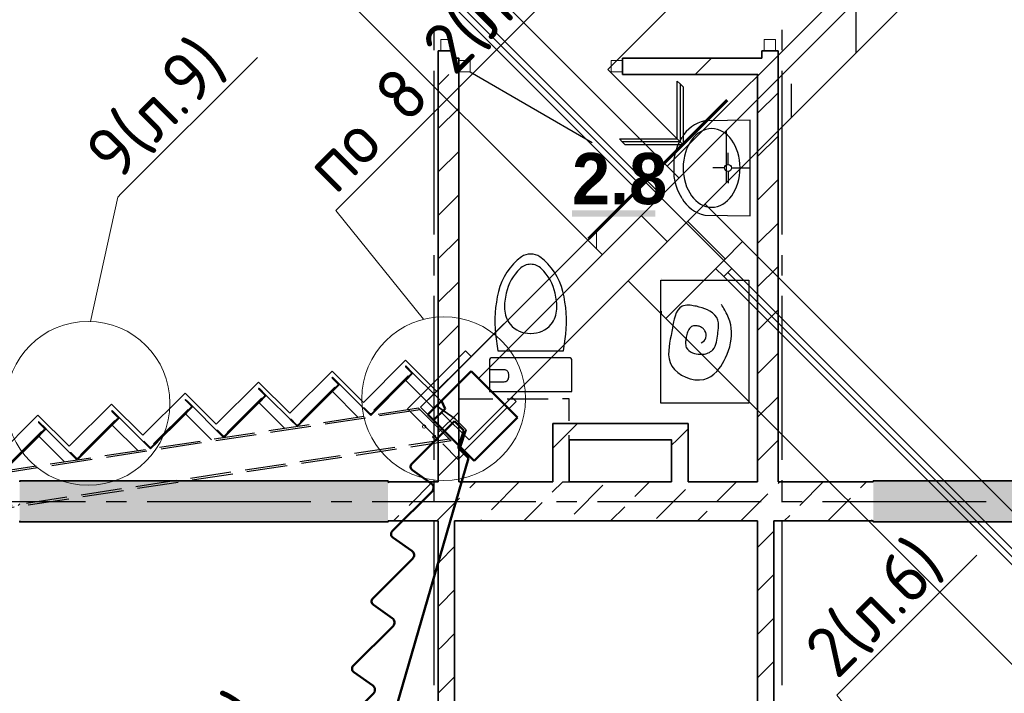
# Model space of a CAD drawing. Header units: millimetres. Extents: x 259029 to 2494469, y -731578 to -57567.
# Tile 165 of 252: x 465841 to 470651, y -588885 to -585595. Entities that reach past the tile are written whole.
import ezdxf
from ezdxf import colors
from ezdxf.entities.mleader import LeaderData, LeaderLine
from ezdxf.math import Vec2, Vec3

# ---------------------------------------------------------------- set-up
doc = ezdxf.new("R2010")
doc.units = ezdxf.units.MM
doc.linetypes.add('______2', pattern=[270, 200, -70])
for name, color, linetype, lineweight in [('1 Плита', 3, 'Continuous', 30), ('RAZMER', 100, 'Continuous', 15), ('Standard', 7, 'Continuous', 25), ('Общий01', 7, 'Continuous', 13), ('ПЛИТА', 152, 'Continuous', 35), ('РАЗРЕЗЫ', 10, 'Continuous', 60), ('Символы 0.20', 1, 'Continuous', 20), ('Стена', 7, 'Continuous', 50), ('Стена_ бетон несущ.', 253, 'Continuous', 70)]:
    doc.layers.add(name, color=color, linetype=linetype, lineweight=lineweight)
for name, color, linetype in [('PDF _Геометрия', 7, 'Continuous'), ('PDF _Сплошная заливка', 7, 'Continuous'), ('PDF _Текст', 7, 'Continuous')]:
    doc.layers.add(name, color=color, linetype=linetype)
doc.styles.add('PDF Century Gothic Bold', font='GOTHICB.TTF')
doc.styles.add('ГОСТ', font='GOST_Common.ttf')
pattern_1 = [(45, (-212898.2, -241674), (-449.0128, 449.0128), []), (45, (-212449.2, -241674), (-449.0128, 449.0128), [793.75, -158.75, 0, -158.75])]

# ---------------------------------------------------------------- blocks, each defined once
blk = doc.blocks.new('лм165')
at = {"layer": 'Standard', "color": 1, "linetype": 'Continuous', "lineweight": 50, "transparency": 33554687}
for p, q in [((839912.8, -343911.3), (839985.2, -343699.1)), ((840013.8, -343687.8), (840254.9, -343820.4)), ((840290.8, -343806), (840327.5, -343699.3)), ((840356.2, -343687.8), (840597.2, -343820.4)), ((840633.1, -343806), (840669.9, -343699.3)), ((840698.6, -343687.8), (840939.6, -343820.4)), ((840975.5, -343806), (841012.2, -343699.3)), ((841041, -343687.8), (841282, -343820.4)), ((841317.9, -343806), (841354.6, -343699.3)), ((841383.3, -343687.8), (841624.4, -343820.4)), ((841660.3, -343806), (841697, -343699.3)), ((841725.7, -343687.8), (841966.8, -343820.4)), ((842002.7, -343806), (842039.4, -343699.3)), ((842068.1, -343687.8), (842309.2, -343820.4)), ((842345, -343806), (842381.8, -343699.3)), ((842410.5, -343687.8), (842651.5, -343820.4)), ((842687.4, -343806), (842724.1, -343699.3)), ((842752.9, -343687.8), (843011.9, -343830.3)), ((843011.9, -343830.3), (842980.5, -343887)), ((843011.9, -343830.3), (843011.9, -343830.3)), ((839974.1, -343945), (839912.8, -343911.3)), ((842891.6, -343883.4), (842857.1, -343945.7)), ((842980.5, -343887), (842891.6, -343883.4)), ((839974.1, -343945), (842857.1, -343945.7))]:
    blk.add_line(p, q, dxfattribs=at)
for centre, radius, start, end in [((840004.2, -343705.3), 20, 61.1892, 161.8669), ((840346.6, -343705.3), 20, 61.1892, 162.4991), ((840688.9, -343705.3), 20, 61.1892, 162.4991), ((841031.3, -343705.3), 20, 61.1892, 162.4991), ((841373.7, -343705.3), 20, 61.1892, 162.4991), ((841716.1, -343705.3), 20, 61.1892, 162.4991), ((842058.5, -343705.3), 20, 61.1892, 162.4991), ((842400.8, -343705.3), 20, 61.1892, 162.4991), ((842743.2, -343705.3), 20, 61.1892, 162.4991), ((840266.9, -343798.5), 25, 241.1892, 342.4991), ((840609.3, -343798.5), 25, 241.1892, 342.4991), ((840951.7, -343798.5), 25, 241.1892, 342.4991), ((841294.1, -343798.5), 25, 241.1892, 342.4991), ((841636.4, -343798.5), 25, 241.1892, 342.4991), ((841978.8, -343798.5), 25, 241.1892, 342.4991), ((842321.2, -343798.5), 25, 241.1892, 342.4991), ((842663.6, -343798.5), 25, 241.1892, 342.4991)]:
    blk.add_arc(centre, radius, start, end, dxfattribs=at)
blk = doc.blocks.new('11111')
at = {"layer": 'RAZMER', "color": 0}
blk.add_line((359876.7, -196583.4), (360176.7, -196583.4), dxfattribs=at)
blk.add_line((359876.7, -196583.4), (360176.7, -196583.4), dxfattribs=at)
at = {"layer": 'Standard', "color": 7, "linetype": 'Continuous', "lineweight": 35}
for p, q in [((360176.7, -196333.4), (359876.7, -196333.4)), ((359876.7, -196333.4), (359876.7, -196533.4)), ((360176.7, -196558.4), (360176.7, -196333.4)), ((359876.7, -196533.4), (359876.7, -196543)), ((360176.7, -196653.4), (360176.7, -196558.4))]:
    blk.add_line(p, q, dxfattribs=at)
at = {"layer": 'Standard', "color": 7, "linetype": 'Continuous', "lineweight": 50}
for p, q in [((359876.7, -196333.4), (360081.7, -196333.4)), ((359876.7, -196653.4), (359876.7, -196333.4)), ((360176.7, -196333.4), (359966.7, -196333.4)), ((360081.7, -196333.4), (360096.7, -196372.9)), ((360176.7, -196653.4), (360176.7, -196333.4)), ((360096.7, -196372.9), (360176.7, -196372.9)), ((359876.7, -196653.4), (360176.7, -196653.4)), ((360176.7, -196653.4), (359876.7, -196653.4)), ((359876.7, -196653.4), (360176.7, -196653.4))]:
    blk.add_line(p, q, dxfattribs=at)
at = {"layer": 'Standard', "color": 7, "linetype": '______2', "lineweight": 35}
for p, q in [((360096.7, -196443.4), (360116.7, -196333.4)), ((360096.7, -196518.4), (360096.7, -196443.4)), ((360176.7, -196558.4), (360096.7, -196518.4)), ((359876.7, -196543), (359876.7, -196653.4)), ((360176.7, -196653.4), (360176.7, -196573))]:
    blk.add_line(p, q, dxfattribs=at)
at = {"layer": 'Standard', "color": 7, "linetype": '______2', "lineweight": 50}
blk.add_line((359876.7, -196653.4), (360176.7, -196653.4), dxfattribs=at)
blk = doc.blocks.new('отвестия')
at = {"layer": 'RAZMER', "color": 2, "lineweight": 30}
for points in [[(823687.4, -357614.9), (823687.4, -357424.9), (823946.4, -357424.9)], [(824087.4, -357666.9), (824087.4, -357924.9), (824037.4, -357924.9)], [(823737.4, -357924.9), (823687.4, -357924.9), (823687.4, -357844.9)], [(826523.7, -359429.9), (826523.7, -359074.9), (826923.7, -359074.9), (826923.7, -359264.9)], [(826923.7, -359544.9), (826923.7, -359574.9), (826873.7, -359574.9)], [(826573.7, -359574.9), (826563.9, -359574.9)]]:
    blk.add_lwpolyline(points, dxfattribs=at)
at = {"layer": 'RAZMER', "color": 2, "lineweight": 50}
for points in [[(823028.2, -357664.9), (823178.2, -357664.9), (823178.2, -357844.9), (823028.2, -357844.9), (823028.2, -357664.9)], [(823337.4, -357664.9), (823487.4, -357664.9), (823487.4, -357844.9), (823337.4, -357844.9), (823337.4, -357664.9)]]:
    blk.add_lwpolyline(points, dxfattribs=at)
blk = doc.blocks.new('_None')
blk = doc.blocks.new('ааапп')
at = {"layer": 'Standard', "linetype": 'Continuous', "lineweight": 13}
h = blk.add_hatch(dxfattribs=at)
h.set_pattern_fill('____', scale=450, style=0, pattern_type=2)
h.set_pattern_definition([(0, (605613.3, -619424.9), (450, 450), [450, -450]), (90, (605613.3, -619424.9), (-450, 450), [450, -450])])
h.paths.add_polyline_path([(615360, -571339), (615360, -571239), (615240, -571239), (615240, -571339)], flags=0)
at = {"layer": 'Стена_ бетон несущ.', "linetype": 'Continuous', "lineweight": 13}
h = blk.add_hatch(dxfattribs=at)
h.set_pattern_fill('ANSI35', color=9, scale=100, style=0)
h.set_pattern_definition(pattern_1)
h.paths.add_polyline_path([(614830, -571339), (615230, -571339), (615230, -571239), (614830, -571239)], flags=0)
at = {"layer": 'Стена_ бетон несущ.', "linetype": 'Continuous', "lineweight": 25}
h = blk.add_hatch(dxfattribs=at)
h.set_pattern_fill('ANSI35', scale=100, style=0)
h.set_pattern_definition(pattern_1)
h.paths.add_polyline_path([(615230, -571339), (615230, -571519), (617130, -571519), (617130, -571339)])
at = {"layer": 'Стена_ бетон несущ.', "linetype": 'Continuous', "lineweight": 13}
h = blk.add_hatch(dxfattribs=at)
h.set_pattern_fill('ANSI35', color=9, scale=100, style=0)
h.set_pattern_definition(pattern_1)
h.paths.add_polyline_path([(615230, -571779), (615230, -571519), (614830, -571519), (614830, -571779)], flags=0)
at = {"color": 0, "lineweight": 30}
for p, q in [((613716.9, -571199), (613625.4, -571199)), ((613625.4, -571199), (613625.4, -571205.7))]:
    blk.add_line(p, q, dxfattribs=at)
at = {"color": 0}
blk.add_line((614837, -571238), (615795.3, -571238), dxfattribs=at)
at = {"color": 3, "linetype": 'Continuous', "lineweight": 30}
for points in [[(612044.5, -570013), (612281.4, -570013), (612281.4, -570016), (612044.5, -570016), (612044.5, -570013)], [(612336.5, -570228), (612573.4, -570228), (612573.4, -570231), (612336.5, -570231), (612336.5, -570228)], [(612628.5, -570443), (612865.4, -570443), (612865.4, -570446), (612628.5, -570446), (612628.5, -570443)], [(612920.5, -570658), (613157.4, -570658), (613157.4, -570661), (612920.5, -570661), (612920.5, -570658)], [(613212.2, -570873), (613449.1, -570873), (613449.1, -570876), (613212.2, -570876), (613212.2, -570873)], [(613504.2, -571088), (613741.1, -571088), (613741.1, -571091), (613504.2, -571091), (613504.2, -571088)]]:
    blk.add_lwpolyline(points, dxfattribs=at)
at = {"layer": '1 Плита', "color": 2, "linetype": 'Continuous', "lineweight": 30}
for points in [[(612296.1, -570016), (612259.4, -570016, 0.414214), (612257.1, -570018.3), (612257.1, -570020), (612307.1, -570020), (612307.1, -569970), (612305.4, -569970, 0.414214), (612303.1, -569972.3), (612303.1, -570009, -0.414214)], [(612296.1, -570016), (612259.4, -570016, 0.414214), (612257.1, -570018.3), (612257.1, -570020), (612307.1, -570020), (612307.1, -569970), (612305.4, -569970, 0.414214), (612303.1, -569972.3), (612303.1, -570009, -0.414214)], [(612318.1, -570231), (612354.8, -570231, -0.414214), (612357.1, -570233.3), (612357.1, -570235), (612307.1, -570235), (612307.1, -570185), (612308.8, -570185, -0.414214), (612311.1, -570187.3), (612311.1, -570224, 0.414214)], [(612588.1, -570231), (612551.4, -570231, 0.414214), (612549.1, -570233.3), (612549.1, -570235), (612599.1, -570235), (612599.1, -570185), (612597.4, -570185, 0.414214), (612595.1, -570187.3), (612595.1, -570224, -0.414214)], [(612588.1, -570231), (612551.4, -570231, 0.414214), (612549.1, -570233.3), (612549.1, -570235), (612599.1, -570235), (612599.1, -570185), (612597.4, -570185, 0.414214), (612595.1, -570187.3), (612595.1, -570224, -0.414214)], [(612610.1, -570446), (612646.8, -570446, -0.414214), (612649.1, -570448.3), (612649.1, -570450), (612599.1, -570450), (612599.1, -570400), (612600.8, -570400, -0.414214), (612603.1, -570402.3), (612603.1, -570439, 0.414214)], [(612880.1, -570446), (612843.4, -570446, 0.414214), (612841.1, -570448.3), (612841.1, -570450), (612891.1, -570450), (612891.1, -570400), (612889.4, -570400, 0.414214), (612887.1, -570402.3), (612887.1, -570439, -0.414214)], [(612880.1, -570446), (612843.4, -570446, 0.414214), (612841.1, -570448.3), (612841.1, -570450), (612891.1, -570450), (612891.1, -570400), (612889.4, -570400, 0.414214), (612887.1, -570402.3), (612887.1, -570439, -0.414214)], [(612902.1, -570661), (612938.8, -570661, -0.414214), (612941.1, -570663.3), (612941.1, -570665), (612891.1, -570665), (612891.1, -570615), (612892.8, -570615, -0.414214), (612895.1, -570617.3), (612895.1, -570654, 0.414214)], [(613172.1, -570661), (613135.4, -570661, 0.414214), (613133.1, -570663.3), (613133.1, -570665), (613183.1, -570665), (613183.1, -570615), (613181.4, -570615, 0.414214), (613179.1, -570617.3), (613179.1, -570654, -0.414214)], [(613172.1, -570661), (613135.4, -570661, 0.414214), (613133.1, -570663.3), (613133.1, -570665), (613183.1, -570665), (613183.1, -570615), (613181.4, -570615, 0.414214), (613179.1, -570617.3), (613179.1, -570654, -0.414214)], [(613193.9, -570876), (613230.6, -570876, -0.414214), (613232.9, -570878.3), (613232.9, -570880), (613182.9, -570880), (613182.9, -570830), (613184.6, -570830, -0.414214), (613186.9, -570832.3), (613186.9, -570869, 0.414214)], [(613463.9, -570876), (613427.2, -570876, 0.414214), (613424.9, -570878.3), (613424.9, -570880), (613474.9, -570880), (613474.9, -570830), (613473.2, -570830, 0.414214), (613470.9, -570832.3), (613470.9, -570869, -0.414214)], [(613463.9, -570876), (613427.2, -570876, 0.414214), (613424.9, -570878.3), (613424.9, -570880), (613474.9, -570880), (613474.9, -570830), (613473.2, -570830, 0.414214), (613470.9, -570832.3), (613470.9, -570869, -0.414214)], [(613485.9, -571091), (613522.6, -571091, -0.414214), (613524.9, -571093.3), (613524.9, -571095), (613474.9, -571095), (613474.9, -571045), (613476.6, -571045, -0.414214), (613478.9, -571047.3), (613478.9, -571084, 0.414214)], [(613755.9, -571091), (613719.2, -571091, 0.414214), (613716.9, -571093.3), (613716.9, -571095), (613766.9, -571095), (613766.9, -571045), (613765.2, -571045, 0.414214), (613762.9, -571047.3), (613762.9, -571084, -0.414214)], [(613755.9, -571091), (613719.2, -571091, 0.414214), (613716.9, -571093.3), (613716.9, -571095), (613766.9, -571095), (613766.9, -571045), (613765.2, -571045, 0.414214), (613762.9, -571047.3), (613762.9, -571084, -0.414214)]]:
    blk.add_lwpolyline(points, format="xyb", close=True, dxfattribs=at)
at = {"layer": 'RAZMER', "color": 2, "lineweight": 30}
for points in [[(613625.4, -571404), (613625.4, -571199), (614025.4, -571199), (614025.4, -571239)], [(614025.4, -571239), (614025.4, -571199), (613786.6, -571199)], [(613625.4, -571442.2), (613625.4, -571549), (613675.4, -571549)], [(614025.4, -571519), (614025.4, -571549), (613975.4, -571549)], [(613975.4, -571549), (614025.4, -571549), (614025.4, -571519)], [(613675.4, -571549), (613665.7, -571549)]]:
    blk.add_lwpolyline(points, dxfattribs=at)
at = {"layer": 'RAZMER'}
for centre in [(613620.9, -571317.5, 0), (613620.9, -571387.5, 0)]:
    blk.add_circle(centre, 8, dxfattribs=at)
at = {"layer": 'Standard', "color": 7, "linetype": 'Continuous', "lineweight": 13}
for p, q in [((615174, -568535), (615174, -571239)), ((615202, -571238), (615202, -568535)), ((615230, -571239), (615230, -568535)), ((615174, -571779), (615174, -571835)), ((615230, -571835), (615230, -571779)), ((615174, -571835), (615174, -574539)), ((615174, -571835), (615174, -574539)), ((615174, -571835), (615230, -571835)), ((615202, -574538), (615202, -571835)), ((615202, -574538), (615202, -571835)), ((615230, -574539), (615230, -571835)), ((615230, -574539), (615230, -571835))]:
    blk.add_line(p, q, dxfattribs=at)
at = {"layer": 'Standard', "color": 253, "linetype": '______2', "lineweight": 30, "true_color": 0xababab}
for p, q in [((613665.4, -571235.1), (611148.7, -569382)), ((613665.4, -571245.9), (611150.9, -569394.5)), ((613665.4, -571460.9), (611148.5, -569607.6)), ((613665.4, -571448.5), (611148.7, -569595.4))]:
    blk.add_line(p, q, dxfattribs=at)
at = {"layer": 'Standard', "color": 7, "linetype": 'Continuous', "lineweight": 25}
for p, q in [((615488.6, -571239), (615488.6, -570719)), ((615488.6, -570719), (616848.6, -570719)), ((615288.6, -570999), (615488.6, -571199)), ((615288.6, -570999), (615288.6, -571019)), ((615488.6, -571199), (615688.6, -570999)), ((615688.6, -570999), (615688.6, -571019)), ((615488.6, -571219), (615288.6, -571019)), ((615288.6, -571019), (615288.6, -571039)), ((615488.6, -571239), (615288.6, -571039)), ((615688.6, -571019), (615488.6, -571219)), ((615688.6, -571039), (615488.6, -571239)), ((615688.6, -571019), (615688.6, -571039)), ((615230, -571519), (615230, -571339))]:
    blk.add_line(p, q, dxfattribs=at)
at = {"layer": 'Общий01', "color": 7, "linetype": 'Continuous', "lineweight": 25}
for p, q in [((613675.4, -571239), (614830, -571239)), ((613730, -571239), (614830, -571239)), ((615360, -571259), (616980, -571259)), ((613730, -571519), (613730, -571334)), ((613975.4, -571339), (617130, -571339)), ((613730, -571519), (617130, -571519))]:
    blk.add_line(p, q, dxfattribs=at)
at = {"layer": 'ПЛИТА', "color": 0}
blk.add_line((613675.4, -571289), (613675.4, -571239), dxfattribs=at)
at = {"layer": 'РАЗРЕЗЫ', "color": 3, "lineweight": 30}
for p, q in [((612307.1, -570235), (612307.1, -569980)), ((612265.1, -570020), (612015.1, -570020)), ((612257.1, -570198.2), (612257.1, -570020)), ((612557.1, -570235), (612307.1, -570235)), ((612549.1, -570413.2), (612549.1, -570235)), ((612599.1, -570450), (612599.1, -570195)), ((612891.1, -570665), (612891.1, -570410)), ((612849.1, -570450), (612599.1, -570450)), ((612841.1, -570628.2), (612841.1, -570450)), ((613183.1, -570880), (613183.1, -570625)), ((613141.1, -570665), (612891.1, -570665)), ((613133.1, -570843.2), (613133.1, -570665)), ((613474.9, -571094.8), (613474.9, -570840)), ((613432.9, -570880), (613182.9, -570880)), ((613424.9, -571058), (613424.9, -570880)), ((613766.9, -571289), (613766.9, -571055)), ((613724.9, -571095), (613474.9, -571095)), ((613716.9, -571289), (613716.9, -571095))]:
    blk.add_line(p, q, dxfattribs=at)
at = {"layer": 'РАЗРЕЗЫ', "color": 2, "lineweight": 30}
for p, q in [((613665.4, -571235.1), (613665.4, -571460.9)), ((613665.4, -571279), (613665.4, -571391.3))]:
    blk.add_line(p, q, dxfattribs=at)
at = {"layer": 'РАЗРЕЗЫ', "color": 1, "lineweight": 30}
blk.add_lwpolyline([(613786.6, -571240), (613786.6, -571024), (613494.9, -571024), (613494.9, -570808), (613203.1, -570808), (613203.1, -570592), (612911.1, -570592), (612911.1, -570376), (612619.1, -570376), (612619.1, -570160), (612327.1, -570160), (612327.1, -569944), (612035.1, -569944), (612035.1, -569728), (611743.1, -569728), (611743.1, -569512), (611451.1, -569512), (611451.1, -569296), (611159.1, -569296), (611159.1, -569081), (611159.1, -569081)], dxfattribs=at)
at = {"layer": 'Символы 0.20'}
for centre in [(612540.4, -570076.3), (613785.2, -571289)]:
    blk.add_circle(centre, 400, dxfattribs=at)
at = {"layer": 'Стена', "color": 34, "linetype": 'Continuous', "lineweight": 13}
for p, q in [((615360, -571239), (615360, -568479)), ((615360, -574539), (615360, -571779)), ((615360, -574539), (615360, -571779))]:
    blk.add_line(p, q, dxfattribs=at)
at = {"layer": 'Стена', "color": 34, "linetype": 'Continuous', "lineweight": 25}
for p, q in [((615230, -571239), (615360, -571239)), ((615240, -571339), (615240, -571239)), ((615360, -571339), (615360, -571239)), ((615240, -571779), (615240, -571519)), ((615360, -571779), (615360, -571519)), ((615360, -571779), (615230, -571779))]:
    blk.add_line(p, q, dxfattribs=at)
at = {"layer": 'Стена_ бетон несущ.', "color": 9, "linetype": 'Continuous', "lineweight": 13}
for p, q in [((614830, -568479), (614830, -571239)), ((614830, -571779), (614830, -574539)), ((614830, -571779), (614830, -574539))]:
    blk.add_line(p, q, dxfattribs=at)
at = {"layer": 'Стена_ бетон несущ.', "color": 9, "linetype": 'Continuous', "lineweight": 25}
for p, q in [((614830, -571239), (614830, -571339)), ((615230, -571239), (614830, -571239)), ((615230, -571339), (615230, -571239)), ((615230, -571519), (614830, -571519)), ((615230, -571519), (614830, -571519)), ((614830, -571519), (614830, -571779)), ((615230, -571519), (615230, -571779)), ((614830, -571779), (615230, -571779))]:
    blk.add_line(p, q, dxfattribs=at)
at = {"layer": 'Стена_ бетон несущ.', "color": 7, "linetype": 'Continuous', "lineweight": 25}
for p, q in [((615100.1, -571339), (615100.1, -571519)), ((615230, -571519), (615230, -571339))]:
    blk.add_line(p, q, dxfattribs=at)
at = {"layer": 'RAZMER', "color": 0, "rotation": 28.81079383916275}
blk.add_blockref('лм165', (-290613.1, -676397.6), dxfattribs=at)
blk.add_blockref('лм165', (-290613.1, -676397.6), dxfattribs=at)
at = {"layer": 'RAZMER', "xscale": -1}
blk.add_blockref('11111', (973852.1, -374955.6), dxfattribs=at)
blk.add_blockref('11111', (973852.1, -374955.6), dxfattribs=at)
at = {"layer": 'RAZMER', "color": 0}
blk.add_blockref('отвестия', (-212898.2, -215274), dxfattribs=at)
blk.add_blockref('отвестия', (-212898.2, -215274), dxfattribs=at)
blk.add_blockref('отвестия', (-212898.2, -215274), dxfattribs=at)
blk.add_blockref('отвестия', (-212898.2, -215274), dxfattribs=at)
at = {"layer": 'Символы 0.20'}
ml = blk.add_multileader_mtext('Standard', dxfattribs=at)
ml.set_content('9(л.9)', color=256, style='ГОСТ')
ml.set_leader_properties(color=256, linetype='ByLayer', lineweight=-1)
ml.set_arrow_properties(name='NONE')
ml.build(insert=Vec2(0, 0))
ml.multileader.update_dxf_attribs({"text_left_attachment_type": 6, "text_right_attachment_type": 6, "dogleg_length": 0.25, "arrow_head_size": 200, "scale": 100})
ctx = ml.context
ctx.base_point, ctx.scale, ctx.char_height, ctx.arrow_head_size, ctx.landing_gap_size, ctx.plane_origin = Vec3(612576, -566882.5), 100, 250, 200, 25, Vec3(613790.1, -569016.9)
ctx.left_attachment, ctx.right_attachment = 6, 6
notes = []
notes.append((ctx, [(0, (1, 1, 0), (612551, -566882.5), (1, 0), 25, [(0, [(612479.2, -567561.9)], 0, [])])]))
ctx.mtext.insert, ctx.mtext.width, ctx.mtext.flow_direction = Vec3(612601, -566582.5), 792.21, 5
ml = blk.add_multileader_mtext('Standard', dxfattribs=at)
ml.set_content('9(л.9)', color=256, style='ГОСТ')
ml.set_leader_properties(color=256, linetype='ByLayer', lineweight=-1)
ml.set_arrow_properties(name='NONE')
ml.build(insert=Vec2(0, 0))
ml.multileader.update_dxf_attribs({"text_left_attachment_type": 6, "text_right_attachment_type": 6, "dogleg_length": 0.25, "arrow_head_size": 200, "scale": 100})
ctx = ml.context
ctx.base_point, ctx.scale, ctx.char_height, ctx.arrow_head_size, ctx.landing_gap_size, ctx.plane_origin = Vec3(613380, -569466.9), 100, 250, 200, 25, Vec3(611024.5, -571187.9)
ctx.left_attachment, ctx.right_attachment = 6, 6
notes.append((ctx, [(1, (1, 1, 0), (613355, -569466.9), (1, 0), 25, [(0, [(612832.1, -569802.7)], 0, [])])]))
ctx.mtext.insert, ctx.mtext.width, ctx.mtext.flow_direction = Vec3(613405, -569166.9), 792.21, 5
ml = blk.add_multileader_mtext('Standard', dxfattribs=at)
ml.set_content('по7(л.6)', color=256, style='ГОСТ')
ml.set_leader_properties(color=256, linetype='ByLayer', lineweight=-1)
ml.set_arrow_properties(name='NONE')
ml.build(insert=Vec2(0, 0))
ml.multileader.update_dxf_attribs({"text_left_attachment_type": 6, "text_right_attachment_type": 6, "dogleg_length": 0.25, "arrow_head_size": 200, "scale": 100})
ctx = ml.context
ctx.base_point, ctx.scale, ctx.char_height, ctx.arrow_head_size, ctx.landing_gap_size, ctx.plane_origin = Vec3(609782.7, -570717.4), 100, 250, 200, 25, Vec3(612513.4, -570395.2)
ctx.left_attachment, ctx.right_attachment = 6, 6
notes.append((ctx, [(1, (1, 1, 0), (610957.7, -570717.4), (-1, 0), 25, [(0, [(611147.2, -569654.4)], 0, [])])]))
ctx.mtext.insert, ctx.mtext.width, ctx.mtext.defined_height, ctx.mtext.flow_direction = Vec3(609807.7, -570417.4), 1094.387, 742.8, 5
ml = blk.add_multileader_mtext('Standard', dxfattribs=at)
ml.set_content('по 8 2(л.6)', color=256, style='ГОСТ')
ml.set_leader_properties(color=256, linetype='ByLayer', lineweight=-1)
ml.set_arrow_properties(name='NONE')
ml.build(insert=Vec2(0, 0))
ml.multileader.update_dxf_attribs({"text_left_attachment_type": 6, "text_right_attachment_type": 6, "dogleg_length": 0.25, "arrow_head_size": 200, "scale": 100})
ctx = ml.context
ctx.base_point, ctx.scale, ctx.char_height, ctx.arrow_head_size, ctx.landing_gap_size, ctx.plane_origin = Vec3(614087, -570266.1), 100, 250, 200, 25, Vec3(615301.2, -572400.6)
ctx.left_attachment, ctx.right_attachment = 6, 6
notes.append((ctx, [(0, (1, 1, 0), (614062, -570266.1), (1, 0), 25, [(0, [(613990.2, -570945.5)], 0, [])])]))
ctx.mtext.insert, ctx.mtext.width, ctx.mtext.flow_direction = Vec3(614112, -569966.1), 792.21, 5
ml = blk.add_multileader_mtext('Standard', dxfattribs=at)
ml.set_content('ЛК1', color=256, style='ГОСТ')
ml.set_leader_properties(color=256, linetype='ByLayer', lineweight=-1)
ml.set_arrow_properties(name='NONE')
ml.build(insert=Vec2(0, 0))
ml.multileader.update_dxf_attribs({"text_left_attachment_type": 6, "text_right_attachment_type": 6, "dogleg_length": 0.25, "arrow_head_size": 200, "scale": 100})
ctx = ml.context
ctx.base_point, ctx.scale, ctx.char_height, ctx.arrow_head_size, ctx.landing_gap_size, ctx.plane_origin = Vec3(611503.1, -570829.1), 100, 250, 200, 25, Vec3(612820.9, -571057.6)
ctx.left_attachment, ctx.right_attachment = 6, 6
notes.append((ctx, [(0, (1, 1, 0), (612053.1, -570829.1), (-1, 0), 25, [(1, [(612206.1, -570344.5), (612206.1, -570344.5)], 0, [])])]))
ctx.mtext.insert, ctx.mtext.defined_height, ctx.mtext.flow_direction = Vec3(611528.1, -570529.1), 1301.5, 5
ml = blk.add_multileader_mtext('Standard', dxfattribs=at)
ml.set_content('4(л.6)', color=256, style='ГОСТ')
ml.set_leader_properties(color=256, linetype='ByLayer', lineweight=-1)
ml.set_arrow_properties(name='NONE')
ml.build(insert=Vec2(0, 0))
ml.multileader.update_dxf_attribs({"text_left_attachment_type": 6, "text_right_attachment_type": 6, "dogleg_length": 0.25, "arrow_head_size": 200, "scale": 100})
ctx = ml.context
ctx.base_point, ctx.scale, ctx.char_height, ctx.arrow_head_size, ctx.landing_gap_size, ctx.plane_origin = Vec3(611257.3, -571855.8), 100, 250, 200, 25, Vec3(612471.5, -574008.5)
ctx.left_attachment, ctx.right_attachment = 6, 6
notes.append((ctx, [(0, (1, 1, 0), (611232.3, -571855.8), (1, 0), 25, [(0, [(611050.1, -572508.2)], 0, [])])]))
ctx.mtext.insert, ctx.mtext.width, ctx.mtext.defined_height, ctx.mtext.flow_direction = Vec3(611282.3, -571555.8), 1018.139, 759.8, 5
ml = blk.add_multileader_mtext('Standard', dxfattribs=at)
ml.set_content('Б3', color=256, style='ГОСТ')
ml.set_leader_properties(color=256, linetype='ByLayer', lineweight=-1)
ml.set_arrow_properties(name='NONE')
ml.build(insert=Vec2(0, 0))
ml.multileader.update_dxf_attribs({"text_left_attachment_type": 6, "text_right_attachment_type": 6, "dogleg_length": 0.25, "arrow_head_size": 200, "scale": 100})
ctx = ml.context
ctx.base_point, ctx.scale, ctx.char_height, ctx.arrow_head_size, ctx.landing_gap_size, ctx.plane_origin = Vec3(614100.2, -572093.5), 100, 250, 200, 25, Vec3(613307.5, -572322.1)
ctx.left_attachment, ctx.right_attachment = 6, 6
notes.append((ctx, [(0, (1, 1, 0), (614075.2, -572093.5), (1, 0), 25, [(1, [(613922.2, -571609), (613922.2, -571609)], 0, [])])]))
ctx.mtext.insert, ctx.mtext.defined_height, ctx.mtext.flow_direction = Vec3(614125.2, -571793.5), 1301.5, 5
ml = blk.add_multileader_mtext('Standard', dxfattribs=at)
ml.set_content('ЛМ', color=256, style='ГОСТ')
ml.set_leader_properties(color=256, linetype='ByLayer', lineweight=-1)
ml.set_arrow_properties(name='NONE')
ml.build(insert=Vec2(0, 0))
ml.multileader.update_dxf_attribs({"text_left_attachment_type": 6, "text_right_attachment_type": 6, "dogleg_length": 0.25, "arrow_head_size": 200, "scale": 100})
ctx = ml.context
ctx.base_point, ctx.scale, ctx.char_height, ctx.arrow_head_size, ctx.landing_gap_size, ctx.plane_origin = Vec3(612707.9, -572931.8), 100, 250, 200, 25, Vec3(611845.3, -572912.5)
ctx.left_attachment, ctx.right_attachment = 6, 6
notes.append((ctx, [(0, (1, 1, 0), (612682.9, -572931.8), (1, 0), 25, [(2, [(612460.1, -572199.4), (612460.1, -572199.4), (611984.2, -573407.9)], 0, [])])]))
ctx.mtext.insert, ctx.mtext.defined_height, ctx.mtext.flow_direction = Vec3(612732.9, -572631.8), 1301.5, 5
ml = blk.add_multileader_mtext('Standard', dxfattribs=at)
ml.set_content('2(л.6)', color=256, style='ГОСТ')
ml.set_leader_properties(color=256, linetype='ByLayer', lineweight=-1)
ml.set_arrow_properties(name='NONE')
ml.build(insert=Vec2(0, 0))
ml.multileader.update_dxf_attribs({"text_left_attachment_type": 6, "text_right_attachment_type": 6, "dogleg_length": 0.25, "arrow_head_size": 200, "scale": 100})
ctx = ml.context
ctx.base_point, ctx.scale, ctx.char_height, ctx.arrow_head_size, ctx.landing_gap_size, ctx.plane_origin = Vec3(614145.2, -573671), 100, 250, 200, 25, Vec3(615359.3, -575805.5)
ctx.left_attachment, ctx.right_attachment = 6, 6
notes.append((ctx, [(0, (1, 1, 0), (614120.2, -573671), (1, 0), 25, [(0, [(614048.4, -574350.4)], 0, [])])]))
ctx.mtext.insert, ctx.mtext.width, ctx.mtext.flow_direction = Vec3(614170.2, -573371), 792.21, 5
ml = blk.add_multileader_mtext('Standard', dxfattribs=at)
ml.set_content('4(л.6)', color=256, style='ГОСТ')
ml.set_leader_properties(color=256, linetype='ByLayer', lineweight=-1)
ml.set_arrow_properties(name='NONE')
ml.build(insert=Vec2(0, 0))
ml.multileader.update_dxf_attribs({"text_left_attachment_type": 6, "text_right_attachment_type": 6, "dogleg_length": 0.25, "arrow_head_size": 200, "scale": 100})
ctx = ml.context
ctx.base_point, ctx.scale, ctx.char_height, ctx.arrow_head_size, ctx.landing_gap_size, ctx.plane_origin = Vec3(611257.3, -575385.8), 100, 250, 200, 25, Vec3(612471.5, -577538.5)
ctx.left_attachment, ctx.right_attachment = 6, 6
notes.append((ctx, [(0, (1, 1, 0), (611232.3, -575385.8), (1, 0), 25, [(0, [(611050.1, -576038.2)], 0, [])])]))
ctx.mtext.insert, ctx.mtext.width, ctx.mtext.defined_height, ctx.mtext.flow_direction = Vec3(611282.3, -575085.8), 1018.139, 759.8, 5
for ctx, leaders in notes:
    for number, flags, end, landing, length, lines in leaders:
        leader = LeaderData()
        leader.index, (leader.has_last_leader_line, leader.has_dogleg_vector, leader.attachment_direction) = number, flags
        leader.last_leader_point, leader.dogleg_vector, leader.dogleg_length = Vec3(end), Vec3(landing), length
        for number, points, colour, breaks in lines:
            line = LeaderLine()
            line.index, line.vertices, line.color, line.breaks = number, Vec3.list(points), colors.encode_raw_color(colour), breaks
            leader.lines.append(line)
        ctx.leaders.append(leader)

msp = doc.modelspace()

# ---------------------------------------------------------------- linework, layer by layer
at = {"layer": 'PDF _Геометрия', "lineweight": 25}
for points in [[(467865.7, -585744.4), (467865.7, -585644.4)], [(469565.7, -585744.4), (469565.7, -585644.4)], [(467865.7, -586644.4), (467865.7, -585844.4)], [(468041.7, -585850.5), (468637.6, -586194.5)], [(469565.7, -586644.4), (469565.7, -585844.4)], [(469188, -586549.6), (469408.6, -586553), (469408.6, -586085.3), (469188, -586088.7)], [(469301.4, -586302), (469301.4, -586245.3)], [(469284.2, -586319.2), (469227.5, -586319.2)], [(469301.4, -586336.4), (469301.4, -586393.1)], [(469318.6, -586319.2), (469408.6, -586319.2)], [(467865.7, -586844.4), (467865.7, -586744.4)], [(469565.7, -586844.4), (469565.7, -586744.4)], [(467865.7, -587744.4), (467865.7, -586944.4)], [(469565.7, -587744.4), (469565.7, -586944.4)], [(467985.7, -587554.4), (467985.7, -587447.5), (468152.7, -587447.5)], [(468222.7, -587447.5), (468422.7, -587447.5)], [(468525.7, -587554.4), (468525.7, -587447.5), (468492.7, -587447.5)], [(467985.7, -587824.4), (467985.7, -587624.4)], [(468525.7, -587824.4), (468525.7, -587624.4)], [(467865.7, -587944.4), (467865.7, -587844.4)], [(469565.7, -587944.4), (469565.7, -587844.4)], [(467985.7, -587852.5), (468152.7, -587852.5)], [(468222.7, -587852.5), (468422.7, -587852.5)], [(468492.7, -587852.5), (468525.7, -587852.5)], [(465362.7, -587947.5), (466162.7, -587947.5)], [(466262.7, -587947.5), (466362.7, -587947.5)], [(466462.7, -587947.5), (467262.7, -587947.5)], [(467362.7, -587947.5), (467462.7, -587947.5)], [(467562.7, -587947.5), (468362.7, -587947.5)], [(468462.7, -587947.5), (468562.7, -587947.5)], [(468662.7, -587947.5), (469462.7, -587947.5)], [(469562.7, -587947.5), (469662.7, -587947.5)], [(469762.7, -587947.5), (470562.7, -587947.5)], [(467865.7, -588844.4), (467865.7, -588044.4)], [(469565.7, -588844.4), (469565.7, -588044.4)]]:
    msp.add_lwpolyline(points, dxfattribs=at)
at = {"layer": 'PDF _Геометрия', "lineweight": 13}
for points in [[(467897.7, -585691.6), (467897.7, -585747.6), (467953.7, -585747.6), (467953.7, -585691.6)], [(469533.7, -585747.6), (469533.7, -585691.6), (469477.7, -585691.6), (469477.7, -585747.6)], [(468041.7, -585850.6), (467985.7, -585850.6), (467985.7, -585794.6), (468041.7, -585794.6)], [(468785.7, -585850.6), (468729.7, -585850.6), (468729.7, -585794.6), (468785.7, -585794.6)]]:
    msp.add_lwpolyline(points, close=True, dxfattribs=at)
at = {"layer": 'PDF _Геометрия', "lineweight": 35}
for points in [[(467885.7, -585747.6), (467965.7, -585747.6)], [(467885.7, -585747.6), (467885.7, -585782.6), (467885.7, -585862.6), (467885.7, -587852.6)], [(467965.7, -585747.6), (467965.7, -585782.6), (467985.7, -585782.6), (467985.7, -585862.6), (467985.7, -587852.6)], [(469465.7, -585747.6), (469465.7, -585782.6), (468785.7, -585782.6)], [(469465.7, -585747.6), (469545.7, -585747.6)], [(469545.7, -587852.6), (469545.7, -585862.6), (469545.7, -585782.6), (469545.7, -585747.6)], [(468785.7, -585862.6), (468785.7, -585782.6)], [(469139.9, -585862.5), (469219.9, -585782.5)], [(467885.7, -585914.6), (467937.9, -585862.5)], [(468785.7, -585862.6), (469445.7, -585862.6), (469445.7, -587852.6)], [(469445.7, -586051.7), (469545.7, -585951.7)], [(467885.7, -586126.7), (467985.7, -586026.7)], [(469445.7, -586263.8), (469545.7, -586163.8)], [(467885.7, -586338.9), (467985.7, -586238.9)], [(469445.7, -586475.9), (469545.7, -586375.9)], [(467885.7, -586551), (467985.7, -586451)], [(469445.7, -586688.1), (469545.7, -586588.1)], [(467885.7, -586763.1), (467985.7, -586663.1)], [(469445.7, -586900.2), (469545.7, -586800.2)], [(467885.7, -586975.3), (467985.7, -586875.3)], [(469445.7, -587112.3), (469545.7, -587012.3)], [(467885.7, -587187.4), (467985.7, -587087.4)], [(469445.7, -587324.5), (469545.7, -587224.5)], [(467885.7, -587399.5), (467985.7, -587299.5)], [(469445.7, -587536.6), (469545.7, -587436.6)], [(467885.7, -587611.7), (467985.7, -587511.7)], [(468445.7, -587688.1), (468486.3, -587647.5), (468566.3, -587567.5)], [(469105.7, -587852.6), (469105.7, -587647.6), (469105.7, -587567.6), (468445.7, -587567.6), (468445.7, -587647.6), (468445.7, -587852.6)], [(469025.7, -587673.7), (469052, -587647.5), (469105.7, -587593.7)], [(468525.7, -587852.6), (468525.7, -587647.6), (469025.7, -587647.6), (469025.7, -587852.6)], [(469445.7, -587748.7), (469545.7, -587648.7)], [(467885.7, -587823.8), (467985.7, -587723.8)], [(467640.7, -587852.6), (467640.7, -587847.6), (465840.7, -587847.6), (465840.7, -587852.6)], [(471810.7, -587852.6), (471810.7, -587847.6), (470010.7, -587847.6), (470010.7, -587852.6)], [(465840.7, -588042.6), (465840.7, -588047.6), (467640.7, -588047.6), (467640.7, -588042.6)], [(467965.7, -588042.6), (467965.7, -589957.6), (468365.7, -589957.6), (468365.7, -590037.6), (467965.7, -590037.6), (467885.7, -590037.6), (467885.7, -588042.6)], [(469794.8, -592546.2), (469445.7, -592197.1), (469445.7, -590037.6), (469165.7, -590037.6), (469165.7, -589957.6), (469445.7, -589957.6), (469445.7, -588042.6)], [(469525.7, -588042.6), (469525.7, -592164), (469851.4, -592489.7), (469794.8, -592546.2)], [(470010.7, -588042.6), (470010.7, -588047.6), (471810.7, -588047.6), (471810.7, -588042.6)], [(469445.7, -588173), (469525.7, -588093)], [(467885.7, -588248.1), (467891.3, -588242.5), (467965.7, -588168.1)], [(469445.7, -588385.1), (469525.7, -588305.1)], [(467885.7, -588460.2), (467897, -588449), (467965.7, -588380.2)], [(469445.7, -588597.2), (469525.7, -588517.2)], [(467885.7, -588672.3), (467902.7, -588655.4), (467965.7, -588592.3)], [(469445.7, -588809.4), (469525.7, -588729.4)], [(467885.7, -588884.5), (467908.4, -588861.8), (467965.7, -588804.5)]]:
    msp.add_lwpolyline(points, dxfattribs=at)
at = {"layer": 'PDF _Геометрия', "lineweight": 25}
for points in [[(469077, -586468.1, -0.139091), (469037.5, -586345.3), (469037.5, -586293, -0.139091), (469077, -586170.2)], [(468284.2, -586811.3, 0.147835), (468217.2, -586931.4, 0.067999), (468209.4, -587008.3, 0.158591), (468236.4, -587082.5, 0.228913), (468336.3, -587127.1)], [(468337.8, -587127.1, 0.228913), (468437.7, -587082.4, 0.15859), (468464.4, -587008.3, 0.068002), (468456.9, -586931.4, 0.147467), (468389.9, -586811.3, 0.195331), (468337, -586789.8, 0.195331), (468284.2, -586811.3)], [(469170.5, -587173.4, 0.471947), (469188.2, -587114.8), (469186, -587111.3), (469183.4, -587108.1), (469180.7, -587105.2), (469177.7, -587102.4), (469174.4, -587099.9), (469170.9, -587097.6), (469167.3, -587095.6), (469163.4, -587093.9), (469159.4, -587092.5), (469155.3, -587091.3), (469151.1, -587090.5), (469146.8, -587089.9), (469142.6, -587089.7), (469137.5, -587089.9), (469132.5, -587090.7), (469127.8, -587092), (469123.4, -587093.9), (469117.9, -587097.7), (469113.2, -587102.6), (469109.3, -587108.4), (469106.1, -587114.9), (469103.8, -587120.6), (469101.9, -587126.6), (469100.2, -587132.8), (469098.8, -587139.1), (469097.4, -587145.5), (469096.3, -587150.9), (469095.4, -587156.4), (469094.6, -587161.7), (469094, -587167), (469093.7, -587172.1), (469093.7, -587178.4), (469094.3, -587184.4), (469095.5, -587190.1), (469097.4, -587195.5), (469102.5, -587203.7), (469109.6, -587210.9), (469118.3, -587217), (469128.3, -587221.9), (469137.1, -587225), (469146.3, -587227.3), (469155.8, -587228.8), (469165.3, -587229.4), (469174.8, -587229.3), (469180.9, -587228.7), (469186.9, -587227.8), (469192.7, -587226.5), (469198.4, -587224.8), (469203.8, -587222.8), (469210.1, -587219.8), (469216.1, -587216.3), (469221.5, -587212.3), (469226.4, -587207.8), (469232.9, -587199.6), (469238.1, -587190.3), (469242.1, -587180.2), (469245.2, -587169.3), (469247.1, -587160.2), (469248.6, -587150.8), (469249.9, -587141.2), (469251.1, -587131.5), (469252.1, -587121.8), (469252.9, -587115.4), (469253.6, -587109), (469254.3, -587102.6), (469254.8, -587096.4), (469255.1, -587090.3), (469255.2, -587082.8), (469254.8, -587075.5), (469253.8, -587068.5), (469252.1, -587061.8), (469246.3, -587049), (469237.5, -587037.6), (469226.1, -587027.5), (469212.7, -587018.7), (469200.8, -587012.6), (469188, -587007.2), (469174.6, -587002.5), (469160.8, -586998.4), (469146.8, -586995), (469139, -586993.4), (469131.3, -586992), (469123.6, -586990.9), (469116.1, -586990.1), (469108.8, -586989.7), (469100.1, -586989.8), (469091.7, -586990.7), (469084, -586992.4), (469076.8, -586995), (469065.2, -587002.8), (469055.9, -587013.7), (469048.3, -587027.3), (469042.4, -587043), (469038.4, -587056.9), (469035, -587071.5), (469032.1, -587086.6), (469029.3, -587102.1), (469026.5, -587117.5), (469022.8, -587137), (469019.1, -587156.1), (469015.8, -587174.7), (469013.1, -587192.7), (469011.3, -587210.2), (469010.8, -587231.2), (469012.8, -587251.1), (469017.8, -587269.9), (469026.5, -587287.5), (469039.2, -587303.8), (469055.3, -587318.4), (469074.1, -587331), (469095, -587341.3), (469117, -587348.9), (469139.6, -587353.4), (469162, -587354.5), (469183.4, -587351.8), (469201, -587346), (469217.3, -587337.4), (469232.3, -587326.3), (469246.1, -587313), (469256.3, -587301), (469265.7, -587288.2), (469274.3, -587274.5), (469282.2, -587260.3), (469289.4, -587245.7), (469297.1, -587228), (469303.7, -587210.1), (469309.2, -587192.1), (469313.5, -587174), (469316.5, -587155.9), (469318.1, -587137.9), (469318.4, -587120), (469317.2, -587102.4), (469314.5, -587085.1), (469310.2, -587068.1), (469307.3, -587059.6), (469304.1, -587051.2), (469300.5, -587042.9), (469296.6, -587034.7), (469292.5, -587026.5), (469288.9, -587019.8), (469285.1, -587013.1), (469281.3, -587006.4), (469277.3, -586999.7), (469273.3, -586993.1), (469269.3, -586986.4)], [(468135.6, -587363.2), (468207.8, -587363.2, 0.414224), (468229.7, -587341.3), (468229.7, -587326.6, 0.414224), (468207.8, -587304.6), (468135.6, -587304.6)]]:
    msp.add_lwpolyline(points, format="xyb", dxfattribs=at)
for points in [[(468382.5, -586753.1, 0.138762), (468337, -586740.2, 0.138767), (468291.6, -586753.1, 0.170893), (468179.8, -586923.2, 0.088975), (468165.7, -587130.5), (468176.1, -587212), (468498, -587212.1), (468508.3, -587130.5, 0.088974), (468494.3, -586923.2, 0.170891)], [(468523.8, -587246), (468150.2, -587246, 0.414225), (468135.6, -587260.7), (468135.6, -587410.3), (468538.5, -587410.3), (468538.5, -587260.7, 0.414225)]]:
    msp.add_lwpolyline(points, format="xyb", close=True, dxfattribs=at)
msp.add_lwpolyline([(468972.4, -587467.9), (468972.4, -586867.6), (469402, -586867.6), (469402, -587467.9)], close=True, dxfattribs=at)
at = {"layer": 'PDF _Геометрия', "color": 191, "lineweight": 35, "true_color": 0xc8aaf2}
for points in [[(467640.7, -587856.7), (467644.9, -587852.5)], [(467885.7, -587852.6), (467640.7, -587852.6)], [(467742.7, -587966.9), (467857, -587852.5)], [(468445.7, -587852.6), (467985.7, -587852.6)], [(468039.6, -587882), (468069.2, -587852.5)], [(468145.7, -587988.1), (468281.3, -587852.5)], [(468442.7, -587903.2), (468493.4, -587852.5)], [(469025.7, -587852.6), (468525.7, -587852.6)], [(468548.8, -588009.3), (468690.2, -587867.9)], [(468845.7, -587924.4), (468917.7, -587852.5)], [(468951.8, -588030.5), (469093.2, -587889.1)], [(469445.7, -587852.6), (469105.7, -587852.6)], [(469248.8, -587945.7), (469342, -587852.5)], [(470010.7, -587852.6), (469545.7, -587852.6)], [(469545.8, -587860.8), (469554.1, -587852.5)], [(469651.8, -587966.9), (469766.2, -587852.5)], [(469948.8, -587882), (469978.4, -587852.5)], [(467879.2, -588042.5), (467990.1, -587931.5)], [(469364.1, -588042.5), (469496.3, -587910.3)], [(469788.4, -588042.5), (469899.3, -587931.5)], [(465833.5, -587966.9), (465840.7, -587959.6)], [(468303.4, -588042.5), (468393.2, -587952.7)], [(468727.7, -588042.5), (468796.3, -587973.9)], [(467667, -588042.5), (467693.2, -588016.4)], [(468091.3, -588042.5), (468096.2, -588037.6)], [(469152, -588042.5), (469199.3, -587995.2)], [(469576.2, -588042.5), (469602.4, -588016.4)], [(470000.5, -588042.5), (470005.4, -588037.6)], [(467640.7, -588042.6), (467885.7, -588042.6)], [(467965.7, -588042.6), (469445.7, -588042.6)], [(469525.7, -588042.6), (470010.7, -588042.6)]]:
    msp.add_lwpolyline(points, dxfattribs=at)
at = {"layer": 'PDF _Геометрия', "lineweight": 25}
msp.add_circle((469301.4, -586319.2), 17.2, dxfattribs=at)
for points in [[(469188, -586088.7), (469139.5, -586099.7), (469098.8, -586129.6), (469077, -586170.2)], [(469221.1, -586127), (469144.3, -586127), (469082.1, -586213), (469082.1, -586319.2)], [(469360.1, -586319.2), (469360.1, -586213), (469297.9, -586127), (469221.1, -586127)], [(469082.1, -586319.2), (469082.1, -586425.3), (469144.3, -586511.3), (469221.1, -586511.3)], [(469221.1, -586511.3), (469297.9, -586511.3), (469360.1, -586425.3), (469360.1, -586319.2)], [(469077, -586468.1), (469098.8, -586508.7), (469139.5, -586538.6), (469188, -586549.6)]]:
    msp.add_open_spline(points, degree=3, dxfattribs=at)
at = {"layer": 'PDF _Сплошная заливка', "lineweight": 25, "transparency": 33554559}
msp.add_solid([(468539.4, -586557), (468945.4, -586557), (468539.4, -586525.6), (468945.4, -586525.6)], dxfattribs=at)
at = {"layer": 'PDF _Сплошная заливка', "color": 7, "lineweight": 35, "true_color": 0xf1f1f1, "transparency": 33554559}
for points in [[(465840.7, -588047.5), (467640.7, -588047.5), (465840.7, -587847.5), (467640.7, -587847.5)], [(470010.7, -588047.5), (471810.7, -588047.5), (470010.7, -587847.5), (471810.7, -587847.5)]]:
    msp.add_solid(points, dxfattribs=at)

# ---------------------------------------------------------------- texts
at = {"layer": 'PDF _Текст', "insert": (468539.4, -586499.7), "char_height": 250, "attachment_point": 7, "style": 'PDF Century Gothic Bold'}
msp.add_mtext('2.8', dxfattribs=at)

# ---------------------------------------------------------------- next in the draw order: block references
at = {"layer": 'РАЗРЕЗЫ', "color": 2, "lineweight": -2, "rotation": 45.00000000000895}
msp.add_blockref('ааапп', (-370061.8, -617495.3), dxfattribs=at)

# ---------------------------------------------------------------- next in the draw order: leaders
at = {"layer": 'Символы 0.20'}
ml = msp.add_multileader_mtext('Standard', dxfattribs=at)
ml.set_content('по7(л.6)', color=256, style='ГОСТ')
ml.set_leader_properties(color=256, linetype='ByLayer', lineweight=-1)
ml.set_arrow_properties(name='NONE')
ml.build(insert=Vec2(0, 0))
ml.multileader.update_dxf_attribs({"text_left_attachment_type": 6, "text_right_attachment_type": 6, "dogleg_length": 0.25, "arrow_head_size": 200, "scale": 100})
ctx = ml.context
ctx.base_point, ctx.scale, ctx.char_height, ctx.arrow_head_size, ctx.landing_gap_size, ctx.plane_origin = Vec3(369891.5, -585849.3), 100, 250, 200, 25, Vec3(372622.2, -585527.1)
ctx.left_attachment, ctx.right_attachment = 6, 6
notes = []
notes.append((ctx, [(1, (1, 1, 0), (371066.5, -585849.3), (-1, 0), 25, [(0, [(371256.1, -584786.3)], 0, [])])]))
ctx.mtext.insert, ctx.mtext.width, ctx.mtext.defined_height, ctx.mtext.flow_direction = Vec3(369916.5, -585549.3), 1094.387, 742.8, 5
ml = msp.add_multileader_mtext('Standard', dxfattribs=at)
ml.set_content('2(л.6)', color=256, style='ГОСТ')
ml.set_leader_properties(color=256, linetype='ByLayer', lineweight=-1)
ml.set_arrow_properties(name='NONE')
ml.build(insert=Vec2(0, 0))
ml.multileader.update_dxf_attribs({"text_left_attachment_type": 6, "text_right_attachment_type": 6, "dogleg_length": 0.25, "arrow_head_size": 200, "scale": 100})
ctx = ml.context
ctx.base_point, ctx.scale, ctx.char_height, ctx.arrow_head_size, ctx.landing_gap_size, ctx.plane_origin = Vec3(370332.8, -589230.3), 100, 250, 200, 25, Vec3(372662.2, -589167.3)
ctx.left_attachment, ctx.right_attachment = 6, 6
notes.append((ctx, [(1, (1, 1, 0), (371157.8, -589230.3), (-1, 0), 25, [(0, [(371146.3, -588455.7)], 0, [])])]))
ctx.mtext.insert, ctx.mtext.width, ctx.mtext.defined_height, ctx.mtext.flow_direction = Vec3(370357.8, -588930.3), 1094.387, 742.8, 5
for ctx, leaders in notes:
    for number, flags, end, landing, length, lines in leaders:
        leader = LeaderData()
        leader.index, (leader.has_last_leader_line, leader.has_dogleg_vector, leader.attachment_direction) = number, flags
        leader.last_leader_point, leader.dogleg_vector, leader.dogleg_length = Vec3(end), Vec3(landing), length
        for number, points, colour, breaks in lines:
            line = LeaderLine()
            line.index, line.vertices, line.color, line.breaks = number, Vec3.list(points), colors.encode_raw_color(colour), breaks
            leader.lines.append(line)
        ctx.leaders.append(leader)

doc.saveas('drawing.dxf')
